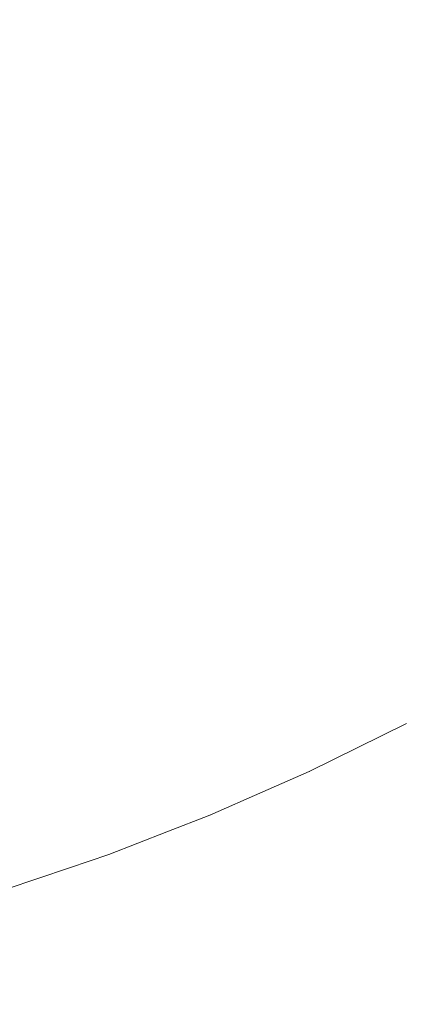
# Model space of a CAD drawing. Header units: centimetres. Extents: x -25.9 to 27.4, y -25.9 to -24.1.
# Tile 121 of 200: x 9.3327 to 9.3638, y -25.56 to -25.4808. Entities that reach past the tile are written whole.
import ezdxf

# ---------------------------------------------------------------- set-up
doc = ezdxf.new("R2010")
doc.units = ezdxf.units.CM
doc.header["$LTSCALE"] = 2.54
doc.layers.add('Lucido design-1', color=7, linetype='Continuous')

# ---------------------------------------------------------------- blocks, each defined once
blk = doc.blocks.new('Gruppo-4-1')
at = {"color": 7, "linetype": 'Continuous', "lineweight": 9}
blk.add_3dface([(-25.828561, -24.16, 708.420708), (-25.828561, -25.76, 708.420708), (27.271439, -25.76, 708.420708), (27.271439, -24.16, 708.420708)], dxfattribs=at)
for points, invisible_edges in [([(9.361526, -25.477404, 708.008444), (9.356319, -25.481222, 708.008444), (9.354195, -25.478189, 708.010369), (9.359272, -25.474467, 708.010369)], 15), ([(9.339759, -25.478335, 708.013754), (9.334533, -25.481203, 708.013754), (9.33272, -25.477721, 708.015205), (9.337797, -25.474936, 708.015205)], 15), ([(9.346929, -25.478496, 708.012141), (9.341688, -25.481676, 708.012141), (9.339759, -25.478335, 708.013754), (9.344856, -25.475242, 708.013754)], 15), ([(9.354195, -25.478189, 708.010369), (9.348961, -25.481686, 708.010369), (9.346929, -25.478496, 708.012141), (9.352025, -25.47509, 708.012141)], 15), ([(9.37115, -25.478831, 708.004144), (9.365872, -25.483068, 708.004144), (9.363727, -25.480273, 708.006367), (9.368885, -25.476133, 708.006367)], 15), ([(9.363727, -25.480273, 708.006367), (9.358393, -25.484184, 708.006367), (9.356319, -25.481222, 708.008444), (9.361526, -25.477404, 708.008444)], 15), ([(9.334533, -25.481203, 708.013754), (9.329186, -25.483839, 708.013754), (9.327527, -25.480282, 708.015205), (9.33272, -25.477721, 708.015205)], 15), ([(9.341688, -25.481676, 708.012141), (9.336314, -25.484624, 708.012141), (9.334533, -25.481203, 708.013754), (9.339759, -25.478335, 708.013754)], 15), ([(9.356319, -25.481222, 708.008444), (9.350951, -25.484809, 708.008444), (9.348961, -25.481686, 708.010369), (9.354195, -25.478189, 708.010369)], 15), ([(9.348961, -25.481686, 708.010369), (9.34358, -25.484952, 708.010369), (9.341688, -25.481676, 708.012141), (9.346929, -25.478496, 708.012141)], 15), ([(9.365872, -25.483068, 708.004144), (9.360414, -25.48707, 708.004144), (9.358393, -25.484184, 708.006367), (9.363727, -25.480273, 708.006367)], 15), ([(9.336314, -25.484624, 708.012141), (9.330816, -25.487335, 708.012141), (9.329186, -25.483839, 708.013754), (9.334533, -25.481203, 708.013754)], 15), ([(9.358393, -25.484184, 708.006367), (9.352893, -25.487858, 708.006367), (9.350951, -25.484809, 708.008444), (9.356319, -25.481222, 708.008444)], 15), ([(9.34358, -25.484952, 708.010369), (9.338061, -25.48798, 708.010369), (9.336314, -25.484624, 708.012141), (9.341688, -25.481676, 708.012141)], 15), ([(9.350951, -25.484809, 708.008444), (9.345431, -25.488158, 708.008444), (9.34358, -25.484952, 708.010369), (9.348961, -25.481686, 708.010369)], 15), ([(9.367956, -25.485784, 708.001777), (9.362378, -25.489875, 708.001777), (9.360414, -25.48707, 708.004144), (9.365872, -25.483068, 708.004144)], 15), ([(9.338061, -25.48798, 708.010369), (9.332415, -25.490764, 708.010369), (9.330816, -25.487335, 708.012141), (9.336314, -25.484624, 708.012141)], 15), ([(9.360414, -25.48707, 708.004144), (9.354786, -25.49083, 708.004144), (9.352893, -25.487858, 708.006367), (9.358393, -25.484184, 708.006367)], 15), ([(9.345431, -25.488158, 708.008444), (9.33977, -25.491264, 708.008444), (9.338061, -25.48798, 708.010369), (9.34358, -25.484952, 708.010369)], 15), ([(9.352893, -25.487858, 708.006367), (9.347239, -25.49129, 708.006367), (9.345431, -25.488158, 708.008444), (9.350951, -25.484809, 708.008444)], 15), ([(9.369977, -25.488418, 707.999273), (9.364282, -25.492594, 707.999273), (9.362378, -25.489875, 708.001777), (9.367956, -25.485784, 708.001777)], 15), ([(9.362378, -25.489875, 708.001777), (9.356626, -25.493718, 708.001777), (9.354786, -25.49083, 708.004144), (9.360414, -25.48707, 708.004144)], 15), ([(9.354786, -25.49083, 708.004144), (9.349, -25.494341, 708.004144), (9.347239, -25.49129, 708.006367), (9.352893, -25.487858, 708.006367)], 15), ([(9.33977, -25.491264, 708.008444), (9.33398, -25.49412, 708.008444), (9.332415, -25.490764, 708.010369), (9.338061, -25.48798, 708.010369)], 15), ([(9.347239, -25.49129, 708.006367), (9.34144, -25.494471, 708.006367), (9.33977, -25.491264, 708.008444), (9.345431, -25.488158, 708.008444)], 15), ([(9.364282, -25.492594, 707.999273), (9.35841, -25.496518, 707.999273), (9.356626, -25.493718, 708.001777), (9.362378, -25.489875, 708.001777)], 15), ([(9.33398, -25.49412, 708.008444), (9.32807, -25.49672, 708.008444), (9.326653, -25.493299, 708.010369), (9.332415, -25.490764, 708.010369)], 15), ([(9.356626, -25.493718, 708.001777), (9.350712, -25.497306, 708.001777), (9.349, -25.494341, 708.004144), (9.354786, -25.49083, 708.004144)], 15), ([(9.34144, -25.494471, 708.006367), (9.335508, -25.497397, 708.006367), (9.33398, -25.49412, 708.008444), (9.33977, -25.491264, 708.008444)], 15), ([(9.349, -25.494341, 708.004144), (9.343067, -25.497596, 708.004144), (9.34144, -25.494471, 708.006367), (9.347239, -25.49129, 708.006367)], 15), ([(9.366123, -25.495224, 707.996635), (9.360135, -25.499225, 707.996635), (9.35841, -25.496518, 707.999273), (9.364282, -25.492594, 707.999273)], 15), ([(9.335508, -25.497397, 708.006367), (9.329454, -25.50006, 708.006367), (9.32807, -25.49672, 708.008444), (9.33398, -25.49412, 708.008444)], 15), ([(9.35841, -25.496518, 707.999273), (9.352372, -25.500181, 707.999273), (9.350712, -25.497306, 708.001777), (9.356626, -25.493718, 708.001777)], 15), ([(9.343067, -25.497596, 708.004144), (9.336996, -25.500589, 708.004144), (9.335508, -25.497397, 708.006367), (9.34144, -25.494471, 708.006367)], 15), ([(9.350712, -25.497306, 708.001777), (9.344648, -25.500633, 708.001777), (9.343067, -25.497596, 708.004144), (9.349, -25.494341, 708.004144)], 15), ([(9.367899, -25.497759, 707.993869), (9.361798, -25.501836, 707.993869), (9.360135, -25.499225, 707.996635), (9.366123, -25.495224, 707.996635)], 15), ([(9.360135, -25.499225, 707.996635), (9.353977, -25.502961, 707.996635), (9.352372, -25.500181, 707.999273), (9.35841, -25.496518, 707.999273)], 15), ([(9.336996, -25.500589, 708.004144), (9.330802, -25.503315, 708.004144), (9.329454, -25.50006, 708.006367), (9.335508, -25.497397, 708.006367)], 15), ([(9.352372, -25.500181, 707.999273), (9.346181, -25.503578, 707.999273), (9.344648, -25.500633, 708.001777), (9.350712, -25.497306, 708.001777)], 15), ([(9.344648, -25.500633, 708.001777), (9.338444, -25.503693, 708.001777), (9.336996, -25.500589, 708.004144), (9.343067, -25.497596, 708.004144)], 15), ([(9.369354, -25.499838, 707.991419), (9.363161, -25.503976, 707.991419), (9.361798, -25.501836, 707.993869), (9.367899, -25.497759, 707.993869)], 15), ([(9.361798, -25.501836, 707.993869), (9.355525, -25.505642, 707.993869), (9.353977, -25.502961, 707.996635), (9.360135, -25.499225, 707.996635)], 15), ([(9.371, -25.502188, 707.988429), (9.364703, -25.506396, 707.988429), (9.363161, -25.503976, 707.991419), (9.369354, -25.499838, 707.991419)], 15), ([(9.338444, -25.503693, 708.001777), (9.332112, -25.506479, 708.001777), (9.330802, -25.503315, 708.004144), (9.336996, -25.500589, 708.004144)], 15), ([(9.346181, -25.503578, 707.999273), (9.339847, -25.506702, 707.999273), (9.338444, -25.503693, 708.001777), (9.344648, -25.500633, 708.001777)], 15), ([(9.353977, -25.502961, 707.996635), (9.347663, -25.506426, 707.996635), (9.346181, -25.503578, 707.999273), (9.352372, -25.500181, 707.999273)], 15), ([(9.363161, -25.503976, 707.991419), (9.356794, -25.50784, 707.991419), (9.355525, -25.505642, 707.993869), (9.361798, -25.501836, 707.993869)], 15), ([(9.355525, -25.505642, 707.993869), (9.349092, -25.509171, 707.993869), (9.347663, -25.506426, 707.996635), (9.353977, -25.502961, 707.996635)], 15), ([(9.339847, -25.506702, 707.999273), (9.333383, -25.509546, 707.999273), (9.332112, -25.506479, 708.001777), (9.338444, -25.503693, 708.001777)], 15), ([(9.347663, -25.506426, 707.996635), (9.341203, -25.509611, 707.996635), (9.339847, -25.506702, 707.999273), (9.346181, -25.503578, 707.999273)], 15), ([(9.364703, -25.506396, 707.988429), (9.358228, -25.510324, 707.988429), (9.356794, -25.50784, 707.991419), (9.363161, -25.503976, 707.991419)], 15), ([(9.356794, -25.50784, 707.991419), (9.350264, -25.511422, 707.991419), (9.349092, -25.509171, 707.993869), (9.355525, -25.505642, 707.993869)], 15), ([(9.333383, -25.509546, 707.999273), (9.326801, -25.512106, 707.999273), (9.325665, -25.508986, 708.001777), (9.332112, -25.506479, 708.001777)], 15), ([(9.341203, -25.509611, 707.996635), (9.334611, -25.512512, 707.996635), (9.333383, -25.509546, 707.999273), (9.339847, -25.506702, 707.999273)], 15), ([(9.349092, -25.509171, 707.993869), (9.342512, -25.512416, 707.993869), (9.341203, -25.509611, 707.996635), (9.347663, -25.506426, 707.996635)], 15), ([(9.366175, -25.508707, 707.985324), (9.359599, -25.512698, 707.985324), (9.358228, -25.510324, 707.988429), (9.364703, -25.506396, 707.988429)], 15), ([(9.358228, -25.510324, 707.988429), (9.351589, -25.513967, 707.988429), (9.350264, -25.511422, 707.991419), (9.356794, -25.50784, 707.991419)], 15), ([(9.350264, -25.511422, 707.991419), (9.343584, -25.514716, 707.991419), (9.342512, -25.512416, 707.993869), (9.349092, -25.509171, 707.993869)], 15), ([(9.367577, -25.510906, 707.982112), (9.360903, -25.514956, 707.982112), (9.359599, -25.512698, 707.985324), (9.366175, -25.508707, 707.985324)], 15), ([(9.334611, -25.512512, 707.996635), (9.327898, -25.515122, 707.996635), (9.326801, -25.512106, 707.999273), (9.333383, -25.509546, 707.999273)], 15), ([(9.342512, -25.512416, 707.993869), (9.335796, -25.515372, 707.993869), (9.334611, -25.512512, 707.996635), (9.341203, -25.509611, 707.996635)], 15), ([(9.359599, -25.512698, 707.985324), (9.352854, -25.516398, 707.985324), (9.351589, -25.513967, 707.988429), (9.358228, -25.510324, 707.988429)], 15), ([(9.368904, -25.51299, 707.978797), (9.362138, -25.517096, 707.978797), (9.360903, -25.514956, 707.982112), (9.367577, -25.510906, 707.982112)], 15), ([(9.351589, -25.513967, 707.988429), (9.344797, -25.517317, 707.988429), (9.343584, -25.514716, 707.991419), (9.350264, -25.511422, 707.991419)], 15), ([(9.335796, -25.515372, 707.993869), (9.328957, -25.518031, 707.993869), (9.327898, -25.515122, 707.996635), (9.334611, -25.512512, 707.996635)], 15), ([(9.343584, -25.514716, 707.991419), (9.336767, -25.517716, 707.991419), (9.335796, -25.515372, 707.993869), (9.342512, -25.512416, 707.993869)], 15), ([(9.360903, -25.514956, 707.982112), (9.354058, -25.518711, 707.982112), (9.352854, -25.516398, 707.985324), (9.359599, -25.512698, 707.985324)], 15), ([(9.370156, -25.514955, 707.975386), (9.363303, -25.519113, 707.975386), (9.362138, -25.517096, 707.978797), (9.368904, -25.51299, 707.978797)], 15), ([(9.352854, -25.516398, 707.985324), (9.345955, -25.519801, 707.985324), (9.344797, -25.517317, 707.988429), (9.351589, -25.513967, 707.988429)], 15), ([(9.344797, -25.517317, 707.988429), (9.337865, -25.520367, 707.988429), (9.336767, -25.517716, 707.991419), (9.343584, -25.514716, 707.991419)], 15), ([(9.336767, -25.517716, 707.991419), (9.329825, -25.520416, 707.991419), (9.328957, -25.518031, 707.993869), (9.335796, -25.515372, 707.993869)], 15), ([(9.362138, -25.517096, 707.978797), (9.355199, -25.520903, 707.978797), (9.354058, -25.518711, 707.982112), (9.360903, -25.514956, 707.982112)], 15), ([(9.371329, -25.516797, 707.971885), (9.364395, -25.521005, 707.971885), (9.363303, -25.519113, 707.975386), (9.370156, -25.514955, 707.975386)], 15), ([(9.354058, -25.518711, 707.982112), (9.347057, -25.522164, 707.982112), (9.345955, -25.519801, 707.985324), (9.352854, -25.516398, 707.985324)], 15), ([(9.363303, -25.519113, 707.975386), (9.356275, -25.522969, 707.975386), (9.355199, -25.520903, 707.978797), (9.362138, -25.517096, 707.978797)], 15), ([(9.337865, -25.520367, 707.988429), (9.330806, -25.523112, 707.988429), (9.329825, -25.520416, 707.991419), (9.336767, -25.517716, 707.991419)], 15), ([(9.345955, -25.519801, 707.985324), (9.338913, -25.522899, 707.985324), (9.337865, -25.520367, 707.988429), (9.344797, -25.517317, 707.988429)], 15), ([(9.355199, -25.520903, 707.978797), (9.348101, -25.524403, 707.978797), (9.347057, -25.522164, 707.982112), (9.354058, -25.518711, 707.982112)], 15), ([(9.364395, -25.521005, 707.971885), (9.357284, -25.524907, 707.971885), (9.356275, -25.522969, 707.975386), (9.363303, -25.519113, 707.975386)], 15), ([(9.338913, -25.522899, 707.985324), (9.331744, -25.525687, 707.985324), (9.330806, -25.523112, 707.988429), (9.337865, -25.520367, 707.988429)], 15), ([(9.347057, -25.522164, 707.982112), (9.339911, -25.525308, 707.982112), (9.338913, -25.522899, 707.985324), (9.345955, -25.519801, 707.985324)], 15), ([(9.356275, -25.522969, 707.975386), (9.349085, -25.526514, 707.975386), (9.348101, -25.524403, 707.978797), (9.355199, -25.520903, 707.978797)], 15), ([(9.365413, -25.522769, 707.968299), (9.358224, -25.526713, 707.968299), (9.357284, -25.524907, 707.971885), (9.364395, -25.521005, 707.971885)], 15), ([(9.348101, -25.524403, 707.978797), (9.340857, -25.52759, 707.978797), (9.339911, -25.525308, 707.982112), (9.347057, -25.522164, 707.982112)], 15), ([(9.366356, -25.524402, 707.964636), (9.359095, -25.528386, 707.964636), (9.358224, -25.526713, 707.968299), (9.365413, -25.522769, 707.968299)], 15), ([(9.339911, -25.525308, 707.982112), (9.332636, -25.528137, 707.982112), (9.331744, -25.525687, 707.985324), (9.338913, -25.522899, 707.985324)], 15), ([(9.357284, -25.524907, 707.971885), (9.350009, -25.528494, 707.971885), (9.349085, -25.526514, 707.975386), (9.356275, -25.522969, 707.975386)], 15), ([(9.349085, -25.526514, 707.975386), (9.341748, -25.529743, 707.975386), (9.340857, -25.52759, 707.978797), (9.348101, -25.524403, 707.978797)], 15), ([(9.367222, -25.525902, 707.960902), (9.359894, -25.529922, 707.960902), (9.359095, -25.528386, 707.964636), (9.366356, -25.524402, 707.964636)], 15), ([(9.358224, -25.526713, 707.968299), (9.350869, -25.53034, 707.968299), (9.350009, -25.528494, 707.971885), (9.357284, -25.524907, 707.971885)], 15), ([(9.340857, -25.52759, 707.978797), (9.333481, -25.530459, 707.978797), (9.332636, -25.528137, 707.982112), (9.339911, -25.525308, 707.982112)], 15), ([(9.36801, -25.527266, 707.957103), (9.360622, -25.531319, 707.957103), (9.359894, -25.529922, 707.960902), (9.367222, -25.525902, 707.960902)], 15), ([(9.350009, -25.528494, 707.971885), (9.342584, -25.531761, 707.971885), (9.341748, -25.529743, 707.975386), (9.349085, -25.526514, 707.975386)], 15), ([(9.359095, -25.528386, 707.964636), (9.351666, -25.532049, 707.964636), (9.350869, -25.53034, 707.968299), (9.358224, -25.526713, 707.968299)], 15), ([(9.341748, -25.529743, 707.975386), (9.334277, -25.532648, 707.975386), (9.333481, -25.530459, 707.978797), (9.340857, -25.52759, 707.978797)], 15), ([(9.368718, -25.528493, 707.953245), (9.361276, -25.532576, 707.953245), (9.360622, -25.531319, 707.957103), (9.36801, -25.527266, 707.957103)], 15), ([(9.333481, -25.530459, 707.978797), (9.325986, -25.533003, 707.978797), (9.325243, -25.530647, 707.982112), (9.332636, -25.528137, 707.982112)], 15), ([(9.350869, -25.53034, 707.968299), (9.343364, -25.533643, 707.968299), (9.342584, -25.531761, 707.971885), (9.350009, -25.528494, 707.971885)], 15), ([(9.359894, -25.529922, 707.960902), (9.352398, -25.533619, 707.960902), (9.351666, -25.532049, 707.964636), (9.359095, -25.528386, 707.964636)], 15), ([(9.369346, -25.52958, 707.949337), (9.361856, -25.53369, 707.949337), (9.361276, -25.532576, 707.953245), (9.368718, -25.528493, 707.953245)], 15), ([(9.342584, -25.531761, 707.971885), (9.335024, -25.534701, 707.971885), (9.334277, -25.532648, 707.975386), (9.341748, -25.529743, 707.975386)], 15), ([(9.360622, -25.531319, 707.957103), (9.353064, -25.535046, 707.957103), (9.352398, -25.533619, 707.960902), (9.359894, -25.529922, 707.960902)], 15), ([(9.369893, -25.530527, 707.945383), (9.362361, -25.53466, 707.945383), (9.361856, -25.53369, 707.949337), (9.369346, -25.52958, 707.949337)], 15), ([(9.334277, -25.532648, 707.975386), (9.326687, -25.535225, 707.975386), (9.325986, -25.533003, 707.978797), (9.333481, -25.530459, 707.978797)], 15), ([(9.351666, -25.532049, 707.964636), (9.344085, -25.535385, 707.964636), (9.343364, -25.533643, 707.968299), (9.350869, -25.53034, 707.968299)], 15), ([(9.370357, -25.531332, 707.941392), (9.36279, -25.535484, 707.941392), (9.362361, -25.53466, 707.945383), (9.369893, -25.530527, 707.945383)], 15), ([(9.361276, -25.532576, 707.953245), (9.353663, -25.53633, 707.953245), (9.353064, -25.535046, 707.957103), (9.360622, -25.531319, 707.957103)], 15), ([(9.37074, -25.531995, 707.937369), (9.363143, -25.536162, 707.937369), (9.36279, -25.535484, 707.941392), (9.370357, -25.531332, 707.941392)], 15), ([(9.343364, -25.533643, 707.968299), (9.335721, -25.536615, 707.968299), (9.335024, -25.534701, 707.971885), (9.342584, -25.531761, 707.971885)], 15), ([(9.352398, -25.533619, 707.960902), (9.344748, -25.536985, 707.960902), (9.344085, -25.535385, 707.964636), (9.351666, -25.532049, 707.964636)], 15), ([(9.371039, -25.532513, 707.933322), (9.363419, -25.536694, 707.933322), (9.363143, -25.536162, 707.937369), (9.37074, -25.531995, 707.937369)], 15), ([(9.335024, -25.534701, 707.971885), (9.327344, -25.537308, 707.971885), (9.326687, -25.535225, 707.975386), (9.334277, -25.532648, 707.975386)], 15), ([(9.361856, -25.53369, 707.949337), (9.354193, -25.537468, 707.949337), (9.353663, -25.53633, 707.953245), (9.361276, -25.532576, 707.953245)], 15), ([(9.371255, -25.532888, 707.929258), (9.363619, -25.537077, 707.929258), (9.363419, -25.536694, 707.933322), (9.371039, -25.532513, 707.933322)], 15), ([(9.371388, -25.533118, 707.925183), (9.363742, -25.537313, 707.925183), (9.363619, -25.537077, 707.929258), (9.371255, -25.532888, 707.929258)], 15), ([(9.371438, -25.533204, 707.921253), (9.363788, -25.537401, 707.921253), (9.363742, -25.537313, 707.925183), (9.371388, -25.533118, 707.925183)], 15), ([(9.344085, -25.535385, 707.964636), (9.336366, -25.538387, 707.964636), (9.335721, -25.536615, 707.968299), (9.343364, -25.533643, 707.968299)], 15), ([(9.353064, -25.535046, 707.957103), (9.345351, -25.53844, 707.957103), (9.344748, -25.536985, 707.960902), (9.352398, -25.533619, 707.960902)], 15), ([(9.362361, -25.53466, 707.945383), (9.354655, -25.538459, 707.945383), (9.354193, -25.537468, 707.949337), (9.361856, -25.53369, 707.949337)], 15), ([(9.335721, -25.536615, 707.968299), (9.327956, -25.539251, 707.968299), (9.327344, -25.537308, 707.971885), (9.335024, -25.534701, 707.971885)], 15), ([(9.36279, -25.535484, 707.941392), (9.355048, -25.539302, 707.941392), (9.354655, -25.538459, 707.945383), (9.362361, -25.53466, 707.945383)], 15), ([(9.344748, -25.536985, 707.960902), (9.336958, -25.540014, 707.960902), (9.336366, -25.538387, 707.964636), (9.344085, -25.535385, 707.964636)], 15), ([(9.353663, -25.53633, 707.953245), (9.345893, -25.539749, 707.953245), (9.345351, -25.53844, 707.957103), (9.353064, -25.535046, 707.957103)], 15), ([(9.363143, -25.536162, 707.937369), (9.355372, -25.539995, 707.937369), (9.355048, -25.539302, 707.941392), (9.36279, -25.535484, 707.941392)], 15), ([(9.363419, -25.536694, 707.933322), (9.355625, -25.540538, 707.933322), (9.355372, -25.539995, 707.937369), (9.363143, -25.536162, 707.937369)], 15), ([(9.336366, -25.538387, 707.964636), (9.328523, -25.541049, 707.964636), (9.327956, -25.539251, 707.968299), (9.335721, -25.536615, 707.968299)], 15), ([(9.345351, -25.53844, 707.957103), (9.337497, -25.541494, 707.957103), (9.336958, -25.540014, 707.960902), (9.344748, -25.536985, 707.960902)], 15), ([(9.354193, -25.537468, 707.949337), (9.346374, -25.540909, 707.949337), (9.345893, -25.539749, 707.953245), (9.353663, -25.53633, 707.953245)], 15), ([(9.363619, -25.537077, 707.929258), (9.355807, -25.54093, 707.929258), (9.355625, -25.540538, 707.933322), (9.363419, -25.536694, 707.933322)], 15), ([(9.363742, -25.537313, 707.925183), (9.35592, -25.541171, 707.925183), (9.355807, -25.54093, 707.929258), (9.363619, -25.537077, 707.929258)], 15), ([(9.354655, -25.538459, 707.945383), (9.346792, -25.541919, 707.945383), (9.346374, -25.540909, 707.949337), (9.354193, -25.537468, 707.949337)], 15), ([(9.363788, -25.537401, 707.921253), (9.355962, -25.54126, 707.921253), (9.35592, -25.541171, 707.925183), (9.363742, -25.537313, 707.925183)], 15), ([(9.355962, -25.54126, 707.921253), (9.363788, -25.537401, 707.921253), (9.363788, -25.537402, 707.920708), (9.359819, -25.53936, 707.920708)], 11), ([(9.359819, -25.53936, 707.720708), (9.363788, -25.537402, 707.720708), (9.363797, -25.537419, 707.718736), (9.35597, -25.541279, 707.718736)], 14), ([(9.36387, -25.53756, 707.714748), (9.356037, -25.541423, 707.714748), (9.35597, -25.541279, 707.718736), (9.363797, -25.537419, 707.718736)], 15), ([(9.364017, -25.537842, 707.710763), (9.356172, -25.541711, 707.710763), (9.356037, -25.541423, 707.714748), (9.36387, -25.53756, 707.714748)], 15), ([(9.364238, -25.538266, 707.706789), (9.356374, -25.542144, 707.706789), (9.356172, -25.541711, 707.710763), (9.364017, -25.537842, 707.710763)], 15), ([(9.363788, -25.537402, 707.720708), (9.359819, -25.53936, 707.720708), (9.359819, -25.53936, 707.920708), (9.363788, -25.537402, 707.920708)], 10), ([(9.336958, -25.540014, 707.960902), (9.329044, -25.542701, 707.960902), (9.328523, -25.541049, 707.964636), (9.336366, -25.538387, 707.964636)], 15), ([(9.345893, -25.539749, 707.953245), (9.337982, -25.542825, 707.953245), (9.337497, -25.541494, 707.957103), (9.345351, -25.53844, 707.957103)], 15), ([(9.355048, -25.539302, 707.941392), (9.347148, -25.542778, 707.941392), (9.346792, -25.541919, 707.945383), (9.354655, -25.538459, 707.945383)], 15), ([(9.364532, -25.538831, 707.702832), (9.356643, -25.542721, 707.702832), (9.356374, -25.542144, 707.706789), (9.364238, -25.538266, 707.706789)], 15), ([(9.355372, -25.539995, 707.937369), (9.34744, -25.543485, 707.937369), (9.347148, -25.542778, 707.941392), (9.355048, -25.539302, 707.941392)], 15), ([(9.35597, -25.541279, 707.718736), (9.355962, -25.541262, 707.720708), (9.359819, -25.53936, 707.720708)], 9), ([(9.355962, -25.541262, 707.920708), (9.359819, -25.53936, 707.920708), (9.359819, -25.53936, 707.720708), (9.355962, -25.541262, 707.720708)], 10), ([(9.359819, -25.53936, 707.920708), (9.355962, -25.541262, 707.920708), (9.355962, -25.54126, 707.921253)], 10), ([(9.3649, -25.539538, 707.698898), (9.35698, -25.543443, 707.698898), (9.356643, -25.542721, 707.702832), (9.364532, -25.538831, 707.702832)], 15), ([(9.337497, -25.541494, 707.957103), (9.329518, -25.544203, 707.957103), (9.329044, -25.542701, 707.960902), (9.336958, -25.540014, 707.960902)], 15), ([(9.346374, -25.540909, 707.949337), (9.338411, -25.544005, 707.949337), (9.337982, -25.542825, 707.953245), (9.345893, -25.539749, 707.953245)], 15), ([(9.355625, -25.540538, 707.933322), (9.34767, -25.544038, 707.933322), (9.34744, -25.543485, 707.937369), (9.355372, -25.539995, 707.937369)], 15), ([(9.365341, -25.540385, 707.694995), (9.357383, -25.544309, 707.694995), (9.35698, -25.543443, 707.698898), (9.3649, -25.539538, 707.698898)], 15), ([(9.346792, -25.541919, 707.945383), (9.338785, -25.545033, 707.945383), (9.338411, -25.544005, 707.949337), (9.346374, -25.540909, 707.949337)], 15), ([(9.355807, -25.54093, 707.929258), (9.347835, -25.544438, 707.929258), (9.34767, -25.544038, 707.933322), (9.355625, -25.540538, 707.933322)], 15), ([(9.35592, -25.541171, 707.925183), (9.347937, -25.544683, 707.925183), (9.347835, -25.544438, 707.929258), (9.355807, -25.54093, 707.929258)], 15), ([(9.365855, -25.541372, 707.691128), (9.357853, -25.545317, 707.691128), (9.357383, -25.544309, 707.694995), (9.365341, -25.540385, 707.694995)], 15), ([(9.337982, -25.542825, 707.953245), (9.329943, -25.545554, 707.953245), (9.329518, -25.544203, 707.957103), (9.337497, -25.541494, 707.957103)], 15), ([(9.355962, -25.54126, 707.921253), (9.347975, -25.544775, 707.921253), (9.347937, -25.544683, 707.925183), (9.35592, -25.541171, 707.925183)], 15), ([(9.352236, -25.542901, 707.920708), (9.347975, -25.544776, 707.920708), (9.347975, -25.544775, 707.921253), (9.355962, -25.54126, 707.921253)], 14), ([(9.35597, -25.541279, 707.718736), (9.347983, -25.544794, 707.718736), (9.347975, -25.544776, 707.720708), (9.352236, -25.542901, 707.720708)], 11), ([(9.356037, -25.541423, 707.714748), (9.348043, -25.54494, 707.714748), (9.347983, -25.544794, 707.718736), (9.35597, -25.541279, 707.718736)], 15), ([(9.356172, -25.541711, 707.710763), (9.348165, -25.545234, 707.710763), (9.348043, -25.54494, 707.714748), (9.356037, -25.541423, 707.714748)], 15), ([(9.356374, -25.542144, 707.706789), (9.348348, -25.545675, 707.706789), (9.348165, -25.545234, 707.710763), (9.356172, -25.541711, 707.710763)], 15), ([(9.355962, -25.54126, 707.921253), (9.355962, -25.541262, 707.920708), (9.352236, -25.542901, 707.920708)], 9), ([(9.352236, -25.542901, 707.720708), (9.355962, -25.541262, 707.720708), (9.35597, -25.541279, 707.718736)], 10), ([(9.355962, -25.541262, 707.720708), (9.352236, -25.542901, 707.720708), (9.352236, -25.542901, 707.920708), (9.355962, -25.541262, 707.920708)], 10), ([(9.366441, -25.542497, 707.687305), (9.35839, -25.546467, 707.687305), (9.357853, -25.545317, 707.691128), (9.365855, -25.541372, 707.691128)], 15), ([(9.347148, -25.542778, 707.941392), (9.339103, -25.545907, 707.941392), (9.338785, -25.545033, 707.945383), (9.346792, -25.541919, 707.945383)], 15), ([(9.356643, -25.542721, 707.702832), (9.348592, -25.546264, 707.702832), (9.348348, -25.545675, 707.706789), (9.356374, -25.542144, 707.706789)], 15), ([(9.367098, -25.54376, 707.683532), (9.358991, -25.547757, 707.683532), (9.35839, -25.546467, 707.687305), (9.366441, -25.542497, 707.687305)], 15), ([(9.338411, -25.544005, 707.949337), (9.330321, -25.546752, 707.949337), (9.329943, -25.545554, 707.953245), (9.337982, -25.542825, 707.953245)], 15), ([(9.34744, -25.543485, 707.937369), (9.339365, -25.546625, 707.937369), (9.339103, -25.545907, 707.941392), (9.347148, -25.542778, 707.941392)], 15), ([(9.347975, -25.544776, 707.920708), (9.352236, -25.542901, 707.920708), (9.352236, -25.542901, 707.720708), (9.347975, -25.544776, 707.720708)], 10), ([(9.35698, -25.543443, 707.698898), (9.348897, -25.547, 707.698898), (9.348592, -25.546264, 707.702832), (9.356643, -25.542721, 707.702832)], 15), ([(9.338785, -25.545033, 707.945383), (9.33065, -25.547794, 707.945383), (9.330321, -25.546752, 707.949337), (9.338411, -25.544005, 707.949337)], 15), ([(9.34767, -25.544038, 707.933322), (9.339569, -25.547188, 707.933322), (9.339365, -25.546625, 707.937369), (9.34744, -25.543485, 707.937369)], 15), ([(9.347835, -25.544438, 707.929258), (9.339717, -25.547594, 707.929258), (9.339569, -25.547188, 707.933322), (9.34767, -25.544038, 707.933322)], 15), ([(9.357383, -25.544309, 707.694995), (9.349262, -25.547882, 707.694995), (9.348897, -25.547, 707.698898), (9.35698, -25.543443, 707.698898)], 15), ([(9.367826, -25.545158, 707.679815), (9.359658, -25.549186, 707.679815), (9.358991, -25.547757, 707.683532), (9.367098, -25.54376, 707.683532)], 15), ([(9.347937, -25.544683, 707.925183), (9.339808, -25.547844, 707.925183), (9.339717, -25.547594, 707.929258), (9.347835, -25.544438, 707.929258)], 15), ([(9.347975, -25.544775, 707.921253), (9.339842, -25.547937, 707.921253), (9.339808, -25.547844, 707.925183), (9.347937, -25.544683, 707.925183)], 15), ([(9.34452, -25.54612, 707.920708), (9.339843, -25.547939, 707.920708), (9.339842, -25.547937, 707.921253), (9.347975, -25.544775, 707.921253)], 14), ([(9.347983, -25.544794, 707.718736), (9.339849, -25.547957, 707.718736), (9.339843, -25.547939, 707.720708), (9.34452, -25.54612, 707.720708)], 11), ([(9.348043, -25.54494, 707.714748), (9.339903, -25.548106, 707.714748), (9.339849, -25.547957, 707.718736), (9.347983, -25.544794, 707.718736)], 15), ([(9.348165, -25.545234, 707.710763), (9.340012, -25.548404, 707.710763), (9.339903, -25.548106, 707.714748), (9.348043, -25.54494, 707.714748)], 15), ([(9.347975, -25.544775, 707.921253), (9.347975, -25.544776, 707.920708), (9.34452, -25.54612, 707.920708)], 9), ([(9.34452, -25.54612, 707.720708), (9.347975, -25.544776, 707.720708), (9.347983, -25.544794, 707.718736)], 10), ([(9.347975, -25.544776, 707.720708), (9.34452, -25.54612, 707.720708), (9.34452, -25.54612, 707.920708), (9.347975, -25.544776, 707.920708)], 10), ([(9.357853, -25.545317, 707.691128), (9.349688, -25.54891, 707.691128), (9.349262, -25.547882, 707.694995), (9.357383, -25.544309, 707.694995)], 15), ([(9.339103, -25.545907, 707.941392), (9.33093, -25.548681, 707.941392), (9.33065, -25.547794, 707.945383), (9.338785, -25.545033, 707.945383)], 15), ([(9.348348, -25.545675, 707.706789), (9.340176, -25.548853, 707.706789), (9.340012, -25.548404, 707.710763), (9.348165, -25.545234, 707.710763)], 15), ([(9.348592, -25.546264, 707.702832), (9.340394, -25.549452, 707.702832), (9.340176, -25.548853, 707.706789), (9.348348, -25.545675, 707.706789)], 15), ([(9.35839, -25.546467, 707.687305), (9.350173, -25.550083, 707.687305), (9.349688, -25.54891, 707.691128), (9.357853, -25.545317, 707.691128)], 15), ([(9.368623, -25.54669, 707.67616), (9.360387, -25.550751, 707.67616), (9.359658, -25.549186, 707.679815), (9.367826, -25.545158, 707.679815)], 15), ([(9.339365, -25.546625, 707.937369), (9.331159, -25.54941, 707.937369), (9.33093, -25.548681, 707.941392), (9.339103, -25.545907, 707.941392)], 15), ([(9.339843, -25.547939, 707.920708), (9.34452, -25.54612, 707.920708), (9.34452, -25.54612, 707.720708), (9.339843, -25.547939, 707.720708)], 10), ([(9.348897, -25.547, 707.698898), (9.340666, -25.550201, 707.698898), (9.340394, -25.549452, 707.702832), (9.348592, -25.546264, 707.702832)], 15), ([(9.358991, -25.547757, 707.683532), (9.350718, -25.551398, 707.683532), (9.350173, -25.550083, 707.687305), (9.35839, -25.546467, 707.687305)], 15), ([(9.339569, -25.547188, 707.933322), (9.33134, -25.549982, 707.933322), (9.331159, -25.54941, 707.937369), (9.339365, -25.546625, 707.937369)], 15), ([(9.339717, -25.547594, 707.929258), (9.33147, -25.550394, 707.929258), (9.33134, -25.549982, 707.933322), (9.339569, -25.547188, 707.933322)], 15), ([(9.349262, -25.547882, 707.694995), (9.340993, -25.551098, 707.694995), (9.340666, -25.550201, 707.698898), (9.348897, -25.547, 707.698898)], 15), ([(9.369489, -25.548354, 707.672574), (9.36118, -25.552451, 707.672574), (9.360387, -25.550751, 707.67616), (9.368623, -25.54669, 707.67616)], 15), ([(9.339808, -25.547844, 707.925183), (9.33155, -25.550648, 707.925183), (9.33147, -25.550394, 707.929258), (9.339717, -25.547594, 707.929258)], 15), ([(9.339842, -25.547937, 707.921253), (9.331579, -25.550742, 707.921253), (9.33155, -25.550648, 707.925183), (9.339808, -25.547844, 707.925183)], 15), ([(9.336683, -25.549011, 707.920708), (9.33158, -25.550743, 707.920708), (9.331579, -25.550742, 707.921253), (9.339842, -25.547937, 707.921253)], 14), ([(9.339849, -25.547957, 707.718736), (9.331586, -25.550762, 707.718736), (9.33158, -25.550743, 707.720708), (9.336683, -25.549011, 707.720708)], 11), ([(9.339903, -25.548106, 707.714748), (9.331633, -25.550913, 707.714748), (9.331586, -25.550762, 707.718736), (9.339849, -25.547957, 707.718736)], 15), ([(9.340012, -25.548404, 707.710763), (9.331729, -25.551216, 707.710763), (9.331633, -25.550913, 707.714748), (9.339903, -25.548106, 707.714748)], 15), ([(9.339842, -25.547937, 707.921253), (9.339843, -25.547939, 707.920708), (9.336683, -25.549011, 707.920708)], 9), ([(9.336683, -25.549011, 707.720708), (9.339843, -25.547939, 707.720708), (9.339849, -25.547957, 707.718736)], 10), ([(9.339843, -25.547939, 707.720708), (9.336683, -25.549011, 707.720708), (9.336683, -25.549011, 707.920708), (9.339843, -25.547939, 707.920708)], 10), ([(9.349688, -25.54891, 707.691128), (9.341373, -25.552144, 707.691128), (9.340993, -25.551098, 707.694995), (9.349262, -25.547882, 707.694995)], 15), ([(9.359658, -25.549186, 707.679815), (9.351321, -25.552854, 707.679815), (9.350718, -25.551398, 707.683532), (9.358991, -25.547757, 707.683532)], 15), ([(9.340176, -25.548853, 707.706789), (9.331872, -25.551672, 707.706789), (9.331729, -25.551216, 707.710763), (9.340012, -25.548404, 707.710763)], 15), ([(9.340394, -25.549452, 707.702832), (9.332064, -25.55228, 707.702832), (9.331872, -25.551672, 707.706789), (9.340176, -25.548853, 707.706789)], 15), ([(9.350173, -25.550083, 707.687305), (9.341807, -25.553336, 707.687305), (9.341373, -25.552144, 707.691128), (9.349688, -25.54891, 707.691128)], 15), ([(9.370423, -25.550147, 707.669064), (9.362034, -25.554283, 707.669064), (9.36118, -25.552451, 707.672574), (9.369489, -25.548354, 707.672574)], 15), ([(9.33158, -25.550743, 707.920708), (9.336683, -25.549011, 707.920708), (9.336683, -25.549011, 707.720708), (9.33158, -25.550743, 707.720708)], 10), ([(9.340666, -25.550201, 707.698898), (9.332304, -25.553039, 707.698898), (9.332064, -25.55228, 707.702832), (9.340394, -25.549452, 707.702832)], 15), ([(9.360387, -25.550751, 707.67616), (9.351982, -25.55445, 707.67616), (9.351321, -25.552854, 707.679815), (9.359658, -25.549186, 707.679815)], 15), ([(9.340993, -25.551098, 707.694995), (9.332591, -25.55395, 707.694995), (9.332304, -25.553039, 707.698898), (9.340666, -25.550201, 707.698898)], 15), ([(9.350718, -25.551398, 707.683532), (9.342294, -25.554674, 707.683532), (9.341807, -25.553336, 707.687305), (9.350173, -25.550083, 707.687305)], 15), ([(9.371422, -25.552066, 707.665635), (9.362949, -25.556245, 707.665635), (9.362034, -25.554283, 707.669064), (9.370423, -25.550147, 707.669064)], 15), ([(9.341373, -25.552144, 707.691128), (9.332925, -25.555011, 707.691128), (9.332591, -25.55395, 707.694995), (9.340993, -25.551098, 707.694995)], 15), ([(9.36118, -25.552451, 707.672574), (9.3527, -25.556183, 707.672574), (9.351982, -25.55445, 707.67616), (9.360387, -25.550751, 707.67616)], 15), ([(9.341807, -25.553336, 707.687305), (9.333307, -25.556221, 707.687305), (9.332925, -25.555011, 707.691128), (9.341373, -25.552144, 707.691128)], 15), ([(9.351321, -25.552854, 707.679815), (9.342833, -25.556155, 707.679815), (9.342294, -25.554674, 707.683532), (9.350718, -25.551398, 707.683532)], 15), ([(9.372486, -25.55411, 707.662293), (9.363923, -25.558333, 707.662293), (9.362949, -25.556245, 707.665635), (9.371422, -25.552066, 707.665635)], 15), ([(9.351982, -25.55445, 707.67616), (9.343424, -25.557778, 707.67616), (9.342833, -25.556155, 707.679815), (9.351321, -25.552854, 707.679815)], 15), ([(9.362034, -25.554283, 707.669064), (9.353474, -25.55805, 707.669064), (9.3527, -25.556183, 707.672574), (9.36118, -25.552451, 707.672574)], 15), ([(9.342294, -25.554674, 707.683532), (9.333735, -25.557579, 707.683532), (9.333307, -25.556221, 707.687305), (9.341807, -25.553336, 707.687305)], 15), ([(9.332925, -25.555011, 707.691128), (9.324361, -25.557508, 707.691128), (9.324073, -25.556433, 707.694995), (9.332591, -25.55395, 707.694995)], 15), ([(9.3527, -25.556183, 707.672574), (9.344065, -25.559541, 707.672574), (9.343424, -25.557778, 707.67616), (9.351982, -25.55445, 707.67616)], 15), ([(9.362949, -25.556245, 707.665635), (9.354302, -25.56005, 707.665635), (9.353474, -25.55805, 707.669064), (9.362034, -25.554283, 707.669064)], 15), ([(9.333307, -25.556221, 707.687305), (9.324689, -25.558733, 707.687305), (9.324361, -25.557508, 707.691128), (9.332925, -25.555011, 707.691128)], 15), ([(9.342833, -25.556155, 707.679815), (9.334209, -25.559082, 707.679815), (9.333735, -25.557579, 707.683532), (9.342294, -25.554674, 707.683532)], 15), ([(9.333735, -25.557579, 707.683532), (9.325057, -25.560108, 707.683532), (9.324689, -25.558733, 707.687305), (9.333307, -25.556221, 707.687305)], 15), ([(9.343424, -25.557778, 707.67616), (9.334728, -25.56073, 707.67616), (9.334209, -25.559082, 707.679815), (9.342833, -25.556155, 707.679815)], 15), ([(9.353474, -25.55805, 707.669064), (9.344757, -25.56144, 707.669064), (9.344065, -25.559541, 707.672574), (9.3527, -25.556183, 707.672574)], 15), ([(9.363923, -25.558333, 707.662293), (9.355183, -25.562178, 707.662293), (9.354302, -25.56005, 707.665635), (9.362949, -25.556245, 707.665635)], 15), ([(9.334209, -25.559082, 707.679815), (9.325465, -25.561631, 707.679815), (9.325057, -25.560108, 707.683532), (9.333735, -25.557579, 707.683532)], 15), ([(9.344065, -25.559541, 707.672574), (9.335292, -25.562519, 707.672574), (9.334728, -25.56073, 707.67616), (9.343424, -25.557778, 707.67616)], 15), ([(9.354302, -25.56005, 707.665635), (9.345497, -25.563474, 707.665635), (9.344757, -25.56144, 707.669064), (9.353474, -25.55805, 707.669064)], 15), ([(9.36497, -25.560578, 707.658996), (9.356131, -25.564467, 707.658996), (9.355183, -25.562178, 707.662293), (9.363923, -25.558333, 707.662293)], 15), ([(9.334728, -25.56073, 707.67616), (9.325912, -25.563299, 707.67616), (9.325465, -25.561631, 707.679815), (9.334209, -25.559082, 707.679815)], 15), ([(9.344757, -25.56144, 707.669064), (9.3359, -25.564446, 707.669064), (9.335292, -25.562519, 707.672574), (9.344065, -25.559541, 707.672574)], 15)]:
    blk.add_3dface(points, dxfattribs=dict(at, invisible_edges=invisible_edges))

msp = doc.modelspace()

# ---------------------------------------------------------------- block references
at = {"layer": 'Lucido design-1', "color": 7}
msp.add_blockref('Gruppo-4-1', (0, 0), dxfattribs=at)

doc.saveas('drawing.dxf')
